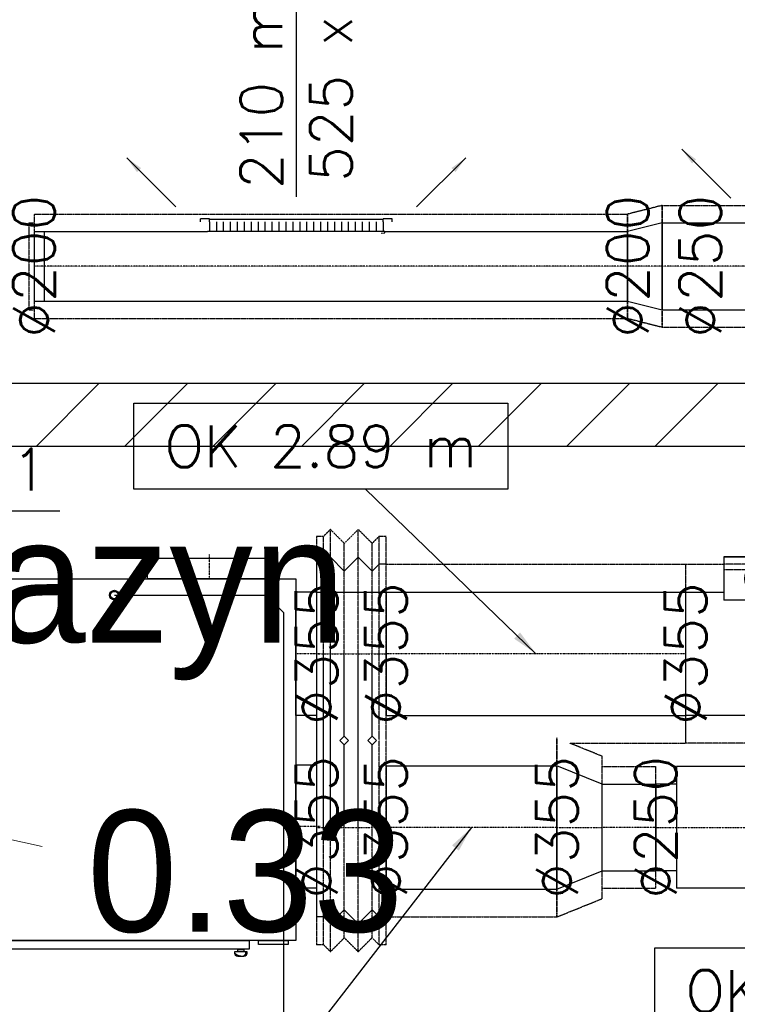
# Model space of a CAD drawing. Header units: millimetres. Extents: x -40063 to 512011, y 350190 to 687060.
# Tile 181 of 256: x 158053 to 160119, y 625321 to 628155. Entities that reach past the tile are written whole.
import ezdxf

# ---------------------------------------------------------------- set-up
doc = ezdxf.new("R2010")
doc.units = ezdxf.units.MM
doc.linetypes.add('DASHDOT', pattern=[1, 0.5, -0.25, 0, -0.25])
doc.linetypes.add('DASHED', pattern=[0.75, 0.5, -0.25])
doc.layers.get('0').update_dxf_attribs({"color": 8})
for name, color, linetype, lineweight in [('_IS_WM_OPIS', 7, 'Continuous', 9), ('J_centrale podwieszane', 7, 'Continuous', 30), ('J_skropliny', 24, 'Continuous', 30)]:
    doc.layers.add(name, color=color, linetype=linetype, lineweight=lineweight)
for name, color, linetype in [('Elementy Modelu - Strefy', 8, 'Continuous'), ('FLUID-N1', 7, 'Continuous'), ('FLUID-N2', 7, 'Continuous'), ('FLUID-N2-120-ARRGR', 7, 'Continuous'), ('FLUID-N2-120-DIM', 7, 'Continuous'), ('FLUID-N2-120-INF', 7, 'Continuous'), ('FLUID-N2-INS', 7, 'Continuous'), ('FLUID-N2-SYM', 7, 'Continuous'), ('FLUID-W2', 7, 'Continuous'), ('FLUID-W2-120-DIM', 7, 'Continuous'), ('FLUID-W2-120-INF', 7, 'Continuous'), ('FLUID-W2-INS', 7, 'Continuous'), ('FLUID-W2-SYM', 7, 'Continuous'), ('FLUID-Wy2-120-NUM', 7, 'Continuous'), ('J_opis pomieszczeń', 8, 'Continuous'), ('Konstrukcja - Ściany zew', 8, 'Continuous'), ('ODPLYW', 7, 'Continuous'), ('OSIE', 8, 'DASHDOT'), ('PIANKA12', 96, 'Continuous'), ('X_ref', 8, 'Continuous')]:
    doc.layers.add(name, color=color, linetype=linetype)
doc.styles.add('FDBES', font='simplex.shx')
doc.styles.add('GENERATED_STYLE_2', font='txt')
doc.dimstyles.new('FDBES', dxfattribs={"dimscale": 50, "dimtxt": 4, "dimasz": 2.5, "dimexe": 0.8, "dimexo": 2, "dimgap": 1, "dimtad": 1, "dimdsep": 46, "dimtxsty": 'FDBES', "dimcen": 2.5, "dimclrd": 4, "dimclre": 5, "dimadec": 0, "dimazin": 0, "dimtfac": 1, "dimtmove": 0, "dimatfit": 3, "dimfxl": 1, "dimarcsym": 0})

# ---------------------------------------------------------------- blocks, each defined once
blk = doc.blocks.new('GALKA-BOK')
at = {"color": 5}
blk.add_lwpolyline([(513.6, -235.8), (531.6, -235.8, -0.414214), (539.6, -243.8), (539.6, -249.8), (505.6, -249.8), (505.6, -243.8, -0.414214)], format="xyb", close=True, dxfattribs=at)
blk.add_lwpolyline([(508.6, -243.8), (508.6, -249.8)], dxfattribs=at)
blk.add_lwpolyline([(513.6, -249.8), (531.6, -249.8), (531.6, -256.8), (513.6, -256.8)], close=True, dxfattribs=at)
for points in [[(508.6, -243.8, 0), (508.5, -243.7, 0), (508.5, -243.6, 0), (508.4, -243.5, 0), (508.3, -243.4, 0), (508.3, -243.3, 0), (508.2, -243.2, 0), (508.1, -243.1, 0), (508.1, -243, 0), (508, -242.9, 0), (508, -242.8, 0), (507.9, -242.7, 0), (507.9, -242.6, 0), (507.8, -242.5, 0), (507.8, -242.4, 0), (507.8, -242.3, 0), (507.7, -242.2, 0), (507.7, -242.1, 0), (507.7, -242, 0), (507.6, -241.9, 0), (507.6, -241.8, 0), (507.6, -241.7, 0), (507.6, -241.7, 0), (507.5, -241.6, 0), (507.5, -241.5, 0), (507.5, -241.4, 0), (507.5, -241.3, 0), (507.5, -241.2, 0), (507.5, -241.1, 0), (507.5, -241, 0), (507.5, -241, 0), (507.5, -240.9, 0), (507.5, -240.8, 0), (507.5, -240.7, 0), (507.5, -240.6, 0), (507.5, -240.5, 0), (507.5, -240.5, 0), (507.5, -240.4, 0), (507.5, -240.3, 0), (507.5, -240.2, 0), (507.5, -240.2, 0), (507.5, -240.1, 0), (507.5, -240, 0), (507.6, -239.9, 0), (507.6, -239.8, 0), (507.6, -239.8, 0), (507.6, -239.7, 0), (507.6, -239.6, 0), (507.7, -239.6, 0), (507.7, -239.5, 0), (507.7, -239.4, 0), (507.7, -239.3, 0), (507.8, -239.3, 0), (507.8, -239.2, 0), (507.8, -239.1, 0), (507.9, -239.1, 0), (507.9, -239, 0), (507.9, -238.9, 0), (508, -238.9, 0), (508, -238.8, 0), (508, -238.7, 0), (508.1, -238.7, 0), (508.1, -238.6, 0), (508.2, -238.6, 0), (508.2, -238.5, 0), (508.2, -238.4, 0), (508.3, -238.4, 0), (508.3, -238.3, 0), (508.4, -238.3, 0), (508.4, -238.2, 0), (508.5, -238.1, 0), (508.5, -238.1, 0), (508.6, -238, 0), (508.6, -238, 0), (508.7, -237.9, 0), (508.7, -237.9, 0), (508.8, -237.8, 0), (508.8, -237.8, 0), (508.9, -237.7, 0), (508.9, -237.7, 0), (509, -237.6, 0), (509, -237.6, 0), (509.1, -237.5, 0), (509.1, -237.5, 0), (509.2, -237.4, 0), (509.2, -237.4, 0), (509.3, -237.4, 0), (509.3, -237.3, 0), (509.4, -237.3, 0), (509.4, -237.2, 0), (509.5, -237.2, 0), (509.5, -237.1, 0), (509.6, -237.1, 0), (509.6, -237.1, 0), (509.7, -237, 0), (509.7, -237, 0), (509.8, -237, 0), (509.8, -236.9, 0), (509.9, -236.9, 0), (509.9, -236.8, 0), (510, -236.8, 0), (510, -236.8, 0), (510.1, -236.7, 0), (510.1, -236.7, 0), (510.2, -236.7, 0), (510.2, -236.7, 0), (510.3, -236.6, 0), (510.3, -236.6, 0), (510.4, -236.6, 0), (510.4, -236.5, 0), (510.4, -236.5, 0), (510.5, -236.5, 0), (510.5, -236.5, 0), (510.6, -236.5, 0), (510.6, -236.4, 0), (510.6, -236.4, 0), (510.7, -236.4, 0), (510.7, -236.4, 0), (510.8, -236.3, 0), (510.8, -236.3, 0), (510.8, -236.3, 0), (510.9, -236.3, 0), (510.9, -236.3, 0), (510.9, -236.3, 0), (511, -236.3, 0), (511, -236.2, 0), (511, -236.2, 0), (511.1, -236.2, 0)], [(508.6, -243.8, 0), (508.6, -243.7, 0), (508.7, -243.6, 0), (508.7, -243.6, 0), (508.8, -243.5, 0), (508.8, -243.4, 0), (508.9, -243.3, 0), (508.9, -243.3, 0), (509, -243.2, 0), (509, -243.1, 0), (509, -243, 0), (509.1, -243, 0), (509.1, -242.9, 0), (509.2, -242.8, 0), (509.2, -242.7, 0), (509.3, -242.6, 0), (509.3, -242.6, 0), (509.4, -242.5, 0), (509.4, -242.4, 0), (509.4, -242.3, 0), (509.5, -242.3, 0), (509.5, -242.2, 0), (509.6, -242.1, 0), (509.6, -242, 0), (509.7, -242, 0), (509.7, -241.9, 0), (509.8, -241.8, 0), (509.8, -241.7, 0), (509.9, -241.7, 0), (509.9, -241.6, 0), (509.9, -241.5, 0), (510, -241.4, 0), (510, -241.4, 0), (510.1, -241.3, 0), (510.1, -241.2, 0), (510.2, -241.2, 0), (510.2, -241.1, 0), (510.3, -241, 0), (510.3, -240.9, 0), (510.4, -240.9, 0), (510.4, -240.8, 0), (510.4, -240.7, 0), (510.5, -240.6, 0), (510.5, -240.6, 0), (510.6, -240.5, 0), (510.6, -240.4, 0), (510.7, -240.4, 0), (510.7, -240.3, 0), (510.8, -240.2, 0), (510.8, -240.1, 0), (510.9, -240.1, 0), (510.9, -240, 0), (511, -239.9, 0), (511, -239.9, 0), (511.1, -239.8, 0), (511.1, -239.7, 0), (511.2, -239.7, 0), (511.2, -239.6, 0), (511.2, -239.5, 0), (511.3, -239.5, 0), (511.3, -239.4, 0), (511.4, -239.3, 0), (511.4, -239.3, 0), (511.5, -239.2, 0), (511.5, -239.1, 0), (511.6, -239.1, 0), (511.6, -239, 0), (511.7, -238.9, 0), (511.7, -238.9, 0), (511.8, -238.8, 0), (511.8, -238.7, 0), (511.9, -238.7, 0), (511.9, -238.6, 0), (512, -238.5, 0), (512, -238.5, 0), (512.1, -238.4, 0), (512.1, -238.3, 0), (512.2, -238.3, 0), (512.2, -238.2, 0), (512.3, -238.2, 0), (512.4, -238.1, 0), (512.4, -238, 0), (512.5, -238, 0), (512.5, -237.9, 0), (512.6, -237.9, 0), (512.6, -237.8, 0), (512.7, -237.7, 0), (512.7, -237.7, 0), (512.8, -237.6, 0), (512.8, -237.6, 0), (512.9, -237.5, 0), (512.9, -237.5, 0), (513, -237.4, 0), (513, -237.4, 0), (513.1, -237.3, 0), (513.2, -237.2, 0), (513.2, -237.2, 0), (513.3, -237.1, 0), (513.3, -237.1, 0), (513.4, -237, 0), (513.4, -237, 0), (513.5, -236.9, 0), (513.5, -236.9, 0), (513.6, -236.8, 0), (513.7, -236.8, 0), (513.7, -236.7, 0), (513.8, -236.7, 0), (513.8, -236.6, 0), (513.9, -236.6, 0), (514, -236.5, 0), (514, -236.5, 0), (514.1, -236.4, 0), (514.1, -236.4, 0), (514.2, -236.4, 0), (514.3, -236.3, 0), (514.3, -236.3, 0), (514.4, -236.2, 0), (514.4, -236.2, 0), (514.5, -236.1, 0), (514.6, -236.1, 0), (514.6, -236.1, 0), (514.7, -236, 0), (514.7, -236, 0), (514.8, -235.9, 0), (514.9, -235.9, 0), (514.9, -235.9, 0), (515, -235.8, 0), (515.1, -235.8, 0)], [(522.6, -235.8, 0), (522.8, -235.8, 0), (523, -235.9, 0), (523.2, -235.9, 0), (523.4, -235.9, 0), (523.6, -236, 0), (523.8, -236, 0), (524, -236, 0), (524.2, -236.1, 0), (524.4, -236.1, 0), (524.6, -236.2, 0), (524.8, -236.2, 0), (524.9, -236.2, 0), (525.1, -236.3, 0), (525.3, -236.3, 0), (525.5, -236.4, 0), (525.7, -236.4, 0), (525.8, -236.4, 0), (526, -236.5, 0), (526.2, -236.5, 0), (526.3, -236.6, 0), (526.5, -236.6, 0), (526.7, -236.6, 0), (526.8, -236.7, 0), (527, -236.7, 0), (527.1, -236.8, 0), (527.3, -236.8, 0), (527.4, -236.9, 0), (527.6, -236.9, 0), (527.7, -236.9, 0), (527.9, -237, 0), (528, -237, 0), (528.2, -237.1, 0), (528.3, -237.1, 0), (528.4, -237.2, 0), (528.6, -237.2, 0), (528.7, -237.3, 0), (528.8, -237.3, 0), (529, -237.3, 0), (529.1, -237.4, 0), (529.2, -237.4, 0), (529.4, -237.5, 0), (529.5, -237.5, 0), (529.6, -237.6, 0), (529.7, -237.6, 0), (529.9, -237.7, 0), (530, -237.7, 0), (530.1, -237.8, 0), (530.2, -237.8, 0), (530.3, -237.9, 0), (530.4, -237.9, 0), (530.6, -238, 0), (530.7, -238, 0), (530.8, -238.1, 0), (530.9, -238.1, 0), (531, -238.2, 0), (531.1, -238.2, 0), (531.2, -238.3, 0), (531.3, -238.3, 0), (531.4, -238.4, 0), (531.5, -238.4, 0), (531.6, -238.5, 0), (531.7, -238.5, 0), (531.8, -238.6, 0), (531.9, -238.6, 0), (532, -238.7, 0), (532.1, -238.7, 0), (532.2, -238.8, 0), (532.3, -238.8, 0), (532.4, -238.9, 0), (532.5, -238.9, 0), (532.6, -239, 0), (532.7, -239, 0), (532.8, -239.1, 0), (532.9, -239.1, 0), (533, -239.2, 0), (533.1, -239.2, 0), (533.1, -239.3, 0), (533.2, -239.3, 0), (533.3, -239.4, 0), (533.4, -239.4, 0), (533.5, -239.5, 0), (533.6, -239.5, 0), (533.7, -239.6, 0), (533.8, -239.7, 0), (533.8, -239.7, 0), (533.9, -239.8, 0), (534, -239.8, 0), (534.1, -239.9, 0), (534.2, -239.9, 0), (534.3, -240, 0), (534.4, -240, 0), (534.4, -240.1, 0), (534.5, -240.1, 0), (534.6, -240.2, 0), (534.7, -240.2, 0), (534.8, -240.3, 0), (534.9, -240.4, 0), (534.9, -240.4, 0), (535, -240.5, 0), (535.1, -240.5, 0), (535.2, -240.6, 0), (535.3, -240.6, 0), (535.3, -240.7, 0), (535.4, -240.7, 0), (535.5, -240.8, 0), (535.6, -240.8, 0), (535.7, -240.9, 0), (535.7, -241, 0), (535.8, -241, 0), (535.9, -241.1, 0), (536, -241.1, 0), (536.1, -241.2, 0), (536.1, -241.2, 0), (536.2, -241.3, 0), (536.3, -241.3, 0), (536.4, -241.4, 0), (536.5, -241.4, 0), (536.5, -241.5, 0), (536.6, -241.6, 0), (536.7, -241.6, 0), (536.8, -241.7, 0), (536.8, -241.7, 0), (536.9, -241.8, 0), (537, -241.8, 0), (537.1, -241.9, 0), (537.1, -241.9, 0), (537.2, -242, 0), (537.3, -242.1, 0), (537.4, -242.1, 0), (537.5, -242.2, 0), (537.5, -242.2, 0), (537.6, -242.3, 0), (537.7, -242.3, 0), (537.8, -242.4, 0), (537.8, -242.4, 0), (537.9, -242.5, 0), (538, -242.6, 0), (538.1, -242.6, 0), (538.1, -242.7, 0), (538.2, -242.7, 0), (538.3, -242.8, 0), (538.4, -242.8, 0), (538.4, -242.9, 0), (538.5, -243, 0), (538.6, -243, 0), (538.6, -243.1, 0), (538.7, -243.1, 0), (538.8, -243.2, 0), (538.9, -243.2, 0), (538.9, -243.3, 0), (539, -243.3, 0), (539.1, -243.4, 0), (539.2, -243.5, 0), (539.2, -243.5, 0), (539.3, -243.6, 0), (539.4, -243.6, 0), (539.5, -243.7, 0), (539.5, -243.7, 0), (539.6, -243.8, 0)]]:
    blk.add_polyline3d(points, dxfattribs=at)
blk = doc.blocks.new('jkghjghjg')
at = {"color": 1}
for points in [[(132028.8, 483851.6), (132028.8, 483911.6), (132383.8, 483911.6), (132383.8, 483851.6)], [(132990.2, 483851.6), (132990.2, 483911.6), (133345.2, 483911.6), (133345.2, 483851.6)]]:
    blk.add_lwpolyline(points, close=True, dxfattribs=at)
for points in [[(133417, 482811.6), (131957, 482811.6), (131957, 483851.6), (133417, 483851.6)], [(131897, 483814.1), (131957, 483814.1), (131957, 483459.1), (131897, 483459.1)], [(133417, 483814.1), (133477, 483814.1), (133477, 483459.1), (133417, 483459.1)], [(131897, 483316.6), (131957, 483316.6), (131957, 482961.6), (131897, 482961.6)], [(133417, 483316.6), (133477, 483316.6), (133477, 482961.6), (133417, 482961.6)]]:
    blk.add_lwpolyline(points, close=True)
at = {"color": 5}
for points in [[(131979, 482811.6), (132064, 482811.6), (132064, 482799.6), (131979, 482799.6)], [(132353.5, 482811.6), (133283.5, 482811.6), (133283.5, 482786.6), (132353.5, 482786.6)], [(133310, 482811.6), (133395, 482811.6), (133395, 482799.6), (133310, 482799.6)]]:
    blk.add_lwpolyline(points, close=True, dxfattribs=at)
at = {"layer": 'ODPLYW', "color": 9}
blk.add_circle((132894.8, 483805.1), 10.8, dxfattribs=at)
at = {"layer": 'OSIE'}
for p, q in [((132206.3, 483922.3), (132206.3, 483850.8)), ((133167.7, 483922.3), (133167.7, 483850.8)), ((131886.2, 483636.6), (131957.8, 483636.6)), ((133487.8, 483636.6), (133416.2, 483636.6)), ((131886.2, 483139.1), (131957.8, 483139.1)), ((133487.8, 483139.1), (133416.2, 483139.1))]:
    blk.add_line(p, q, dxfattribs=at)
at = {"layer": 'PIANKA12', "color": 9}
blk.add_circle((132894.8, 483805.1), 13.8, dxfattribs=at)
at = {"rotation": 180}
for p in [(132900.6, 482529.8), (133781.6, 482529.8)]:
    blk.add_blockref('GALKA-BOK', p, dxfattribs=at)
blk = doc.blocks.new('*U14563')
at = {"color": 124, "linetype": 'Continuous', "lineweight": -2}
for p, q in [((-100, 257.5), (-100, 0)), ((-100, 0), (-100, -250))]:
    blk.add_line(p, q, dxfattribs=at)
at = {"color": 0, "linetype": 'ByBlock', "lineweight": -2}
for p, q in [((-80, 257.5), (-100, 257.5)), ((-60, 277.5), (-80, 257.5)), ((-20, 237.5), (-60, 277.5)), ((20, 277.5), (-20, 237.5)), ((60, 237.5), (20, 277.5)), ((80, 257.5), (60, 237.5)), ((100, 257.5), (80, 257.5)), ((-80, -250), (-80, 0)), ((-32.5, -250), (-20, -237.5)), ((-20, -237.5), (-7.5, -250)), ((47.5, -250), (60, -237.5)), ((60, -237.5), (72.5, -250))]:
    blk.add_line(p, q, dxfattribs=at)
at = {"color": 124, "linetype": 'Continuous', "lineweight": -3}
for p, q in [((-60, -250), (-60, 0)), ((-20, -237.5), (-20, 0)), ((20, -250), (20, 0)), ((60, -237.5), (60, 0)), ((-100, -250), (-100, -257.5))]:
    blk.add_line(p, q, dxfattribs=at)
at = {"layer": 'FLUID-N2-INS', "color": 124, "linetype": 'DASHED', "lineweight": -3}
for p, q in [((-60, 357.5), (-80, 337.5)), ((-60, 0), (-60, 357.5)), ((-20, 317.5), (-60, 357.5)), ((20, 357.5), (-20, 317.5)), ((20, 0), (20, 357.5)), ((60, 317.5), (20, 357.5)), ((-100, 337.5), (-100, 257.5)), ((-80, 337.5), (-100, 337.5)), ((-80, 0), (-80, 337.5)), ((-20, 0), (-20, 317.5)), ((80, 337.5), (60, 317.5)), ((60, 0), (60, 317.5)), ((80, 0), (80, 337.5)), ((100, 337.5), (80, 337.5)), ((100, 0), (100, 337.5)), ((80, -250), (80, 0)), ((100, -250), (100, 0))]:
    blk.add_line(p, q, dxfattribs=at)
at = {"layer": 'FLUID-N2-SYM', "color": 124, "linetype": 'DASHDOT', "lineweight": -3}
blk.add_line((-100, 0), (100, 0), dxfattribs=at)
blk.add_line((-100, 0), (100, 0), dxfattribs=at)
blk = doc.blocks.new('*U14562')
at = {"color": 124, "linetype": 'Continuous', "lineweight": -2}
for p, q in [((-431.5, 0), (-431.5, 177.5)), ((-431.5, -177.5), (-431.5, 0))]:
    blk.add_line(p, q, dxfattribs=at)
at = {"color": 0, "linetype": 'ByBlock', "lineweight": -2}
for p, q in [((431.5, 177.5), (-431.3, 177.5)), ((431.5, -177.5), (-431.3, -177.5))]:
    blk.add_line(p, q, dxfattribs=at)
at = {"color": 124, "linetype": 'Continuous', "lineweight": -3}
for p, q in [((431.5, 177.5), (431.5, 0)), ((431.5, 0), (431.5, -177.5))]:
    blk.add_line(p, q, dxfattribs=at)
at = {"layer": 'FLUID-N2-INS', "color": 124, "linetype": 'DASHED', "lineweight": -3}
for p, q in [((-431.5, 177.5), (-431.5, 257.5)), ((431.5, 257.5), (-431.3, 257.5)), ((-431.5, -257.5), (-431.5, -177.5)), ((-97.6, -257.5), (-431.3, -257.5))]:
    blk.add_line(p, q, dxfattribs=at)
at = {"layer": 'FLUID-N2-SYM', "color": 124, "linetype": 'DASHDOT', "lineweight": -3}
for p, q in [((-431.5, 0), (-431.3, 0)), ((-431.3, 0), (431.5, 0))]:
    blk.add_line(p, q, dxfattribs=at)
blk = doc.blocks.new('*U14560')
at = {"color": 0, "linetype": 'ByBlock', "lineweight": -2}
for p, q in [((-110, 278.5), (-110, 153.6)), ((-110, 278.5), (-110, 278.5)), ((110, 278.5), (-110, 278.5)), ((-110, 278.5), (110, 278.5)), ((110, 278.5), (110, 278.5)), ((110, 163.9), (110, 278.5)), ((-220, 177.5), (-110, 177.5)), ((110, 177.5), (220, 177.5)), ((110, 153.6), (-110, 153.6)), ((110, 153.6), (110, 163.9)), ((220, -177.5), (-220, -177.5))]:
    blk.add_line(p, q, dxfattribs=at)
at = {"color": 124, "linetype": 'Continuous', "lineweight": -3}
for p, q in [((0, 249.4), (0, 182.7)), ((-33.3, 216), (33.3, 216))]:
    blk.add_line(p, q, dxfattribs=at)
at = {"color": 124, "linetype": 'Continuous', "lineweight": -2}
for p, q in [((-220, 177.2), (-220, 0)), ((220, 0), (220, 177.2)), ((-220, 0), (-220, -177.2)), ((220, -177.2), (220, 0))]:
    blk.add_line(p, q, dxfattribs=at)
at = {"color": 124, "linetype": 'Continuous', "lineweight": -3}
blk.add_ellipse((0, 216), major_axis=(50, 0), ratio=1, dxfattribs=at)
at = {"layer": 'FLUID-N2-INS', "color": 124, "linetype": 'DASHED', "lineweight": -3}
for p, q in [((-220, 257.5), (-220, 177.2)), ((-220, 257.5), (-110, 257.5)), ((110, 257.5), (-110, 257.5)), ((-110, 257.5), (-110, 241.6)), ((110, 257.5), (220, 257.5)), ((110, 241.6), (110, 257.5)), ((220, 177.2), (220, 257.5)), ((110, 241.6), (-110, 241.6)), ((-220, -177.2), (-220, -257.5)), ((220, -257.5), (220, -177.2)), ((220, -257.5), (-220, -257.5))]:
    blk.add_line(p, q, dxfattribs=at)
blk = doc.blocks.new('*U14549')
at = {"color": 124, "linetype": 'Continuous', "lineweight": -2}
for p, q in [((-545, 0), (-545, 125)), ((545, 125), (545, 0)), ((-545, -125), (-545, 0)), ((545, 0), (545, -125))]:
    blk.add_line(p, q, dxfattribs=at)
at = {"color": 0, "linetype": 'ByBlock', "lineweight": -2}
for p, q in [((-255, 125), (-545, 125)), ((545, 125), (255, 125)), ((545, -125), (-545, -125))]:
    blk.add_line(p, q, dxfattribs=at)
at = {"layer": 'FLUID-N2-INS', "color": 124, "linetype": 'DASHED', "lineweight": -3}
for p, q in [((-545, 125), (-545, 175)), ((545, 175), (-545, 175)), ((545, 175), (545, 125)), ((-545, -175), (-545, -125)), ((545, -125), (545, -175)), ((545, -175), (-545, -175))]:
    blk.add_line(p, q, dxfattribs=at)
at = {"layer": 'FLUID-N2-SYM', "color": 124, "linetype": 'DASHDOT', "lineweight": -3}
blk.add_line((-545, 0), (545, 0), dxfattribs=at)
blk = doc.blocks.new('*U14548')
at = {"color": 124, "linetype": 'Continuous', "lineweight": -2}
for p, q in [((-49.5, 0), (-49.5, 125)), ((49.5, 100), (49.5, 99.9)), ((49.5, 99.9), (49.5, 98.1)), ((49.5, 96.1), (49.5, 83.1)), ((49.5, 77.7), (49.5, 55.6)), ((49.5, 47.4), (49.5, 19.5)), ((-49.5, -125), (-49.5, 0)), ((49.5, -19.5), (49.5, -38.3)), ((49.5, -46.9), (49.5, -70.7)), ((49.5, -76.9), (49.5, -92.4)), ((49.5, -95.2), (49.5, -98.1)), ((49.5, -99.9), (49.5, -100))]:
    blk.add_line(p, q, dxfattribs=at)
at = {"color": 0, "linetype": 'ByBlock', "lineweight": -2}
for p, q in [((-49.5, 125), (49.5, 100)), ((49.5, -100), (-49.5, -125))]:
    blk.add_line(p, q, dxfattribs=at)
at = {"layer": 'FLUID-N2-INS', "color": 124, "linetype": 'DASHED', "lineweight": -3}
for p, q in [((-49.5, 125), (-49.5, 175)), ((-49.5, 175), (49.5, 150)), ((49.5, 150), (49.5, 100)), ((49.5, 98.1), (49.5, 96.1)), ((49.5, 83.1), (49.5, 77.7)), ((49.5, 55.6), (49.5, 47.4)), ((49.5, 19.5), (49.5, 0)), ((49.5, 0), (49.5, -19.5)), ((49.5, -38.3), (49.5, -46.9)), ((49.5, -70.7), (49.5, -76.9)), ((49.5, -92.4), (49.5, -95.2)), ((49.5, -98.1), (49.5, -99.9)), ((49.5, -100), (49.5, -150)), ((-49.5, -175), (-49.5, -125)), ((49.5, -150), (-49.5, -175))]:
    blk.add_line(p, q, dxfattribs=at)
at = {"layer": 'FLUID-N2-SYM', "color": 124, "linetype": 'DASHDOT', "lineweight": -3}
blk.add_line((-49.5, 0), (49.5, 0), dxfattribs=at)
blk = doc.blocks.new('*U14546')
at = {"color": 124, "linetype": 'Continuous', "lineweight": -2}
for p, q in [((-854.5, 0), (-854.5, 100)), ((854.5, 100), (854.5, 0)), ((-854.5, -100), (-854.5, 0)), ((854.5, 0), (854.5, -100))]:
    blk.add_line(p, q, dxfattribs=at)
at = {"color": 0, "linetype": 'ByBlock', "lineweight": -2}
for p, q in [((-155.2, 100), (-854.5, 100)), ((854.5, 100), (354.8, 100)), ((854.5, -100), (-854.5, -100))]:
    blk.add_line(p, q, dxfattribs=at)
at = {"layer": 'FLUID-N2-INS', "color": 124, "linetype": 'DASHED', "lineweight": -3}
for p, q in [((-854.5, 100), (-854.5, 150)), ((854.5, 150), (-854.5, 150)), ((854.5, 150), (854.5, 100)), ((-854.5, -150), (-854.5, -100)), ((854.5, -100), (854.5, -150)), ((854.5, -150), (-854.5, -150))]:
    blk.add_line(p, q, dxfattribs=at)
at = {"layer": 'FLUID-N2-SYM', "color": 124, "linetype": 'DASHDOT', "lineweight": -3}
blk.add_line((-854.5, 0), (854.5, 0), dxfattribs=at)
blk = doc.blocks.new('*U14545')
at = {"color": 124, "linetype": 'Continuous', "lineweight": -2}
for p, q in [((-30, 98.1), (-30, 100)), ((-30, 0), (-30, 98.1)), ((-30, -98.1), (-30, 0)), ((-30, -100), (-30, -98.1))]:
    blk.add_line(p, q, dxfattribs=at)
at = {"color": 0, "linetype": 'ByBlock', "lineweight": -2}
for p, q in [((0, 100), (-30, 100)), ((0, -100), (-30, -100))]:
    blk.add_line(p, q, dxfattribs=at)
at = {"layer": 'FLUID-N2-INS', "color": 124, "linetype": 'DASHED', "lineweight": -3}
for p, q in [((15, 125), (0, 125)), ((15, 125), (15, 0)), ((15, 0), (15, -125)), ((15, -125), (0, -125))]:
    blk.add_line(p, q, dxfattribs=at)
blk = doc.blocks.new('*U14487')
at = {"color": 0, "linetype": 'ByBlock', "lineweight": -2}
for p, q in [((-244.1, 5.1), (-255, 4.2)), ((-255, 4.2), (-255, 0)), ((-255, 0), (255, 0)), ((-250, -28), (-250, 0)), ((-230, -28), (-230, 0)), ((-210, -28), (-210, 0)), ((-190, -28), (-190, 0)), ((-170, -28), (-170, 0)), ((-150, -28), (-150, 0)), ((-130, -28), (-130, 0)), ((-110, -28), (-110, 0)), ((-90, -28), (-90, 0)), ((-70, -28), (-70, 0)), ((-50, -28), (-50, 0)), ((-30, -28), (-30, 0)), ((-10, -28), (-10, 0)), ((10, -28), (10, 0)), ((30, -28), (30, 0)), ((50, -28), (50, 0)), ((70, -28), (70, 0)), ((90, -28), (90, 0)), ((110, -28), (110, 0)), ((130, -28), (130, 0)), ((150, -28), (150, 0)), ((170, -28), (170, 0)), ((190, -28), (190, 0)), ((210, -28), (210, 0)), ((230, -28), (230, 0)), ((250, -28), (250, 0)), ((-276, -28), (-276, -36.5)), ((-250, -28), (-250, -34.5)), ((250, -28), (250, -34.5)), ((276, -28), (276, -36.5)), ((-276, -36.5), (-250, -36.5)), ((-250, -34.5), (-250, -36.5)), ((-250, -34.5), (250, -34.5)), ((250, -34.5), (250, -36.5)), ((250, -36.5), (276, -36.5))]:
    blk.add_line(p, q, dxfattribs=at)
blk = doc.blocks.new('*U14532')
at = {"color": 243, "linetype": 'Continuous', "lineweight": -3}
for p, q in [((-100, 257.5), (-100, 250)), ((-60, 0), (-60, 250)), ((-20, 0), (-20, 237.5)), ((20, 0), (20, 250)), ((60, 0), (60, 237.5))]:
    blk.add_line(p, q, dxfattribs=at)
at = {"color": 243, "linetype": 'Continuous', "lineweight": -2}
for p, q in [((-100, 250), (-100, 0)), ((-100, 0), (-100, -257.5))]:
    blk.add_line(p, q, dxfattribs=at)
at = {"color": 0, "linetype": 'ByBlock', "lineweight": -2}
for p, q in [((-80, 0), (-80, 250)), ((-20, 237.5), (-32.5, 250)), ((-7.5, 250), (-20, 237.5)), ((60, 237.5), (47.5, 250)), ((72.5, 250), (60, 237.5)), ((-60, -277.5), (-20, -237.5)), ((-20, -237.5), (20, -277.5)), ((20, -277.5), (60, -237.5)), ((60, -237.5), (80, -257.5)), ((-80, -257.5), (-100, -257.5)), ((-80, -257.5), (-60, -277.5)), ((100, -257.5), (80, -257.5))]:
    blk.add_line(p, q, dxfattribs=at)
at = {"layer": 'FLUID-W2-INS', "color": 243, "linetype": 'DASHED', "lineweight": -3}
for p, q in [((80, 0), (80, 250)), ((100, 0), (100, 250)), ((-80, -337.5), (-80, 0)), ((-60, -357.5), (-60, 0)), ((-20, -317.5), (-20, 0)), ((20, -357.5), (20, 0)), ((60, -317.5), (60, 0)), ((80, -337.5), (80, 0)), ((100, -337.5), (100, 0)), ((-100, -257.5), (-100, -337.5)), ((-80, -337.5), (-100, -337.5)), ((-60, -357.5), (-80, -337.5)), ((-60, -357.5), (-20, -317.5)), ((-20, -317.5), (20, -357.5)), ((20, -357.5), (60, -317.5)), ((80, -337.5), (60, -317.5)), ((100, -337.5), (80, -337.5))]:
    blk.add_line(p, q, dxfattribs=at)
at = {"layer": 'FLUID-W2-SYM', "color": 243, "linetype": 'DASHDOT', "lineweight": -3}
blk.add_line((-100, 0), (100, 0), dxfattribs=at)
blk.add_line((-100, 0), (100, 0), dxfattribs=at)
blk = doc.blocks.new('*U14531')
at = {"color": 243, "linetype": 'Continuous', "lineweight": -2}
for p, q in [((-246, 0), (-246, 177.5)), ((-246, -177.5), (-246, 0))]:
    blk.add_line(p, q, dxfattribs=at)
at = {"color": 0, "linetype": 'ByBlock', "lineweight": -2}
for p, q in [((246, 177.5), (-246, 177.5)), ((246, -177.5), (-246, -177.5))]:
    blk.add_line(p, q, dxfattribs=at)
at = {"color": 243, "linetype": 'Continuous', "lineweight": -3}
for p, q in [((246, 177.5), (246, 0)), ((246, 0), (246, -177.5))]:
    blk.add_line(p, q, dxfattribs=at)
at = {"layer": 'FLUID-W2-INS', "color": 243, "linetype": 'DASHED', "lineweight": -3}
for p, q in [((-246, 177.5), (-246, 257.5)), ((-246, -257.5), (-246, -177.5)), ((246, -257.5), (-246, -257.5))]:
    blk.add_line(p, q, dxfattribs=at)
at = {"layer": 'FLUID-W2-SYM', "color": 243, "linetype": 'DASHDOT', "lineweight": -3}
blk.add_line((-246, 0), (246, 0), dxfattribs=at)
blk = doc.blocks.new('*U14426')
at = {"color": 243, "linetype": 'Continuous', "lineweight": -2}
for p, q in [((-65, 177.5), (-65, 0)), ((65, 0), (65, 125)), ((-65, 0), (-65, -177.5)), ((65, -125), (65, 0))]:
    blk.add_line(p, q, dxfattribs=at)
at = {"color": 0, "linetype": 'ByBlock', "lineweight": -2}
for p, q in [((65, 125), (-65, 177.5)), ((-65, -177.5), (65, -125))]:
    blk.add_line(p, q, dxfattribs=at)
at = {"layer": 'FLUID-W2-INS', "color": 243, "linetype": 'DASHED', "lineweight": -3}
for p, q in [((-65, 257.5), (-65, 177.5)), ((65, 205), (-28, 242.5)), ((65, 125), (65, 205)), ((65, -205), (65, -125)), ((-65, -177.5), (-65, -257.5)), ((-65, -257.5), (65, -205))]:
    blk.add_line(p, q, dxfattribs=at)
at = {"layer": 'FLUID-W2-SYM', "color": 243, "linetype": 'DASHDOT', "lineweight": -3}
blk.add_line((-65, 0), (65, 0), dxfattribs=at)
blk = doc.blocks.new('*U14530')
at = {"color": 243, "linetype": 'Continuous', "lineweight": -2}
for p, q in [((-77.5, 0), (-77.5, 125)), ((77.5, 125), (77.5, 122.6)), ((77.5, 122.6), (77.5, 0)), ((-77.5, -125), (-77.5, 0)), ((77.5, 0), (77.5, -122.6)), ((77.5, -122.6), (77.5, -125))]:
    blk.add_line(p, q, dxfattribs=at)
at = {"color": 0, "linetype": 'ByBlock', "lineweight": -2}
for p, q in [((77, 125), (-77.5, 125)), ((77, -125), (-77.5, -125))]:
    blk.add_line(p, q, dxfattribs=at)
at = {"layer": 'FLUID-W2-INS', "color": 243, "linetype": 'DASHED', "lineweight": -3}
for p, q in [((-77.5, 125), (-77.5, 175)), ((77, 175), (-77.5, 175)), ((-77.5, -175), (-77.5, -125)), ((77, -175), (-77.5, -175))]:
    blk.add_line(p, q, dxfattribs=at)
at = {"layer": 'FLUID-W2-SYM', "color": 243, "linetype": 'DASHDOT', "lineweight": -3}
for p, q in [((-77.5, 0), (77, 0)), ((77, 0), (77.5, 0))]:
    blk.add_line(p, q, dxfattribs=at)
blk = doc.blocks.new('*U14429')
at = {"color": 0, "linetype": 'ByBlock', "lineweight": -2}
for p, q in [((-440, 175), (-440, 0)), ((440, 175), (-440, 175)), ((440, 0), (440, 175)), ((-440, 125), (-500, 125)), ((500, 125), (440, 125)), ((-440, 0), (-440, -175)), ((440, -175), (440, 0)), ((-440, -125), (-500, -125)), ((500, -125), (440, -125)), ((440, -175), (-440, -175))]:
    blk.add_line(p, q, dxfattribs=at)
at = {"color": 243, "linetype": 'Continuous', "lineweight": -3}
for p, q in [((-500, 125), (-500, 0)), ((-500, 0), (-500, -125))]:
    blk.add_line(p, q, dxfattribs=at)
at = {"color": 243, "linetype": 'Continuous', "lineweight": -2}
for p, q in [((500, 0), (500, 125)), ((500, -125), (500, 0))]:
    blk.add_line(p, q, dxfattribs=at)
at = {"layer": 'FLUID-W2-INS', "color": 243, "linetype": 'DASHED', "lineweight": -3}
for p, q in [((500, 175), (500, 125)), ((500, 175), (540, 175)), ((540, 0), (540, 175)), ((540, -175), (540, 0)), ((500, -125), (500, -175)), ((500, -175), (540, -175))]:
    blk.add_line(p, q, dxfattribs=at)
at = {"layer": 'FLUID-W2-SYM', "color": 243, "linetype": 'DASHDOT', "lineweight": -3}
blk.add_line((-500, 0), (500, 0), dxfattribs=at)
blk = doc.blocks.new('fdgdfg')
at = {"layer": 'Elementy Modelu - Strefy', "linetype": 'Continuous', "lineweight": 0}
for p, q in [((-187387.7, 470719.7), (-181300.3, 470719.7)), ((-181300.3, 470539.7), (-187388.1, 470539.7))]:
    blk.add_line(p, q, dxfattribs=at)
at = {"layer": 'Konstrukcja - Ściany zew', "linetype": 'Continuous'}
for p, q in [((-181300.3, 470719.7), (-187387.7, 470719.7)), ((-185581.5, 470539.7), (-185401.5, 470719.7)), ((-185327, 470539.7), (-185147, 470719.7)), ((-185072.4, 470539.7), (-184892.4, 470719.7)), ((-184817.8, 470539.7), (-184637.8, 470719.7)), ((-184563.3, 470539.7), (-184383.3, 470719.7)), ((-184308.7, 470539.7), (-184128.7, 470719.7)), ((-184054.2, 470539.7), (-183874.2, 470719.7)), ((-183799.6, 470539.7), (-183619.6, 470719.7)), ((-187388.1, 470539.7), (-181300.3, 470539.7))]:
    blk.add_line(p, q, dxfattribs=at)
at = {"layer": 'Elementy Modelu - Strefy', "lineweight": 13, "style": 'GENERATED_STYLE_2'}
blk.add_text('0.33', height=350, dxfattribs=at).set_placement((-185435.8, 469142.4))
at = {"layer": 'J_opis pomieszczeń', "linetype": 'Continuous', "style": 'GENERATED_STYLE_2'}
blk.add_text('magazyn', height=359.99, dxfattribs=at).set_placement((-186643.9, 469974.6))
blk = doc.blocks.new('*U8445')
at = {"color": 7, "insert": (0, -425.7), "char_height": 120, "attachment_point": 5, "rotation": 270, "style": 'FDBES'}
blk.add_mtext('210 m{\\A2;\\H0.5x;3}/h\\P525 x 75', dxfattribs=at)
at = {"color": 7}
blk.add_leader([(0, -851.4), (0, 0)], dimstyle='FDBES', override={"dimscale": 20, "dimclrd": 7}, dxfattribs=at)
blk = doc.blocks.new('*U8446')
at = {"color": 7}
blk.add_leader([(141.4, -141.4), (0, 0)], dimstyle='FDBES', override={"dimscale": 20, "dimclrd": 7}, dxfattribs=at)
blk = doc.blocks.new('*U8447')
at = {"color": 7}
blk.add_leader([(-141.4, -141.4), (0, 0)], dimstyle='FDBES', override={"dimscale": 20, "dimclrd": 7}, dxfattribs=at)
blk = doc.blocks.new('*U8449')
at = {"color": 7}
blk.add_leader([(141.4, -141.4), (0, 0)], dimstyle='FDBES', override={"dimscale": 20, "dimclrd": 7}, dxfattribs=at)
blk = doc.blocks.new('*U14388')
at = {"color": 7, "lineweight": -2}
blk.add_lwpolyline([(-1378.3, -346.2), (-301.7, -346.2), (-301.7, -594.2), (-1378.3, -594.2)], close=True, dxfattribs=at)
at = {"color": 7, "insert": (-840, -470.2), "char_height": 120, "attachment_point": 5, "line_spacing_factor": 1.1, "style": 'FDBES'}
blk.add_mtext('OK 2.89 m', dxfattribs=at)
at = {"color": 7}
blk.add_leader([(0, 0), (-618.5, -346.2)], dimstyle='FDBES', override={"dimscale": 30, "dimclrd": 7, "dimclre": 7}, dxfattribs=at)
blk = doc.blocks.new('*U14390')
at = {"color": 7, "lineweight": -2}
blk.add_lwpolyline([(-1276, -827.1), (-199.4, -827.1), (-199.4, -1075.1), (-1276, -1075.1)], close=True, dxfattribs=at)
at = {"color": 7, "insert": (-737.7, -951.1), "char_height": 120, "attachment_point": 5, "line_spacing_factor": 1.1, "style": 'FDBES'}
blk.add_mtext('OK 2.89 m', dxfattribs=at)
at = {"color": 7}
blk.add_leader([(0, 0), (-641.5, -827.1)], dimstyle='FDBES', override={"dimscale": 30, "dimclrd": 7, "dimclre": 7}, dxfattribs=at)
blk = doc.blocks.new('*U14391')
at = {"color": 7, "lineweight": -2}
blk.add_lwpolyline([(-1157.3, 721.1), (-80.7, 721.1), (-80.7, 473.1), (-1157.3, 473.1)], close=True, dxfattribs=at)
at = {"color": 7, "insert": (-619, 597.1), "char_height": 120, "attachment_point": 5, "line_spacing_factor": 1.1, "style": 'FDBES'}
blk.add_mtext('OK 2.89 m', dxfattribs=at)
at = {"color": 7}
blk.add_leader([(0, 0), (-490.5, 473.1)], dimstyle='FDBES', override={"dimscale": 30, "dimclrd": 7, "dimclre": 7}, dxfattribs=at)
blk = doc.blocks.new('*U15427')
at = {"color": 7}
blk.add_line((938.6, 409.8), (322.6, 409.8), dxfattribs=at)
at = {"color": 7, "insert": (630.6, 409.8), "char_height": 120, "attachment_point": 5, "style": 'FDBES'}
blk.add_mtext('Wy2-1\\P ', dxfattribs=at)
at = {"color": 7}
blk.add_leader([(0, 0), (322.6, 409.8)], dimstyle='FDBES', override={"dimscale": 30, "dimclrd": 7, "dimclre": 7}, dxfattribs=at)

msp = doc.modelspace()

# ---------------------------------------------------------------- linework, layer by layer
at = {"layer": '_IS_WM_OPIS', "color": 7}
msp.add_lwpolyline([(149521.5355, 627667.78814), (158117.52533, 625775.20208)], dxfattribs=at)
at = {"layer": 'FLUID-N1'}
msp.add_line((158907.52533, 626507.70208), (159972.52533, 626507.70208), dxfattribs=at)
at = {"layer": 'J_skropliny'}
for p, q in [((158325.33121, 626498.78583), (158762.33045, 626498.78583)), ((158812.33045, 626448.78583), (158762.33045, 626498.78583)), ((158812.33045, 626448.78583), (158812.33045, 622513.82002))]:
    msp.add_line(p, q, dxfattribs=at)

# ---------------------------------------------------------------- block references
at = {"layer": 'FLUID-N2', "color": 124, "linetype": 'Continuous', "extrusion": (-1.22465e-16, 0, -1), "rotation": 360}
for name, p in [('*U14548', (-159852.8447, 627445.0328, -2888)), ('*U14549', (-160447.3447, 627445.0328, -2888)), ('*U14546', (-158948.84218, 627445.0328, -2888)), ('*U14545', (-158094.34218, 627445.0328, -2888))]:
    msp.add_blockref(name, p, dxfattribs=at)
at = {"layer": 'FLUID-N2', "color": 124, "linetype": 'Continuous'}
for name, p, rotation in [('*U14487', (158849.02782, 627545.0328, 2888), 180), ('*U14563', (159007.52533, 626330.20208, 2887.9529), 360)]:
    msp.add_blockref(name, p, dxfattribs=dict(at, rotation=rotation))
msp.add_blockref('*U14560', (160190.3447, 626330.20208, 2888), dxfattribs=at)
at = {"layer": 'FLUID-N2', "color": 124, "linetype": 'Continuous', "extrusion": (-1.22465e-16, 0, -1)}
msp.add_blockref('*U14562', (-159539.02533, 626330.20208, -2887.9529), dxfattribs=at)
at = {"layer": 'FLUID-N2-120-ARRGR', "rotation": 180}
for name, p in [('*U8445', (158849.02782, 627645.0328, 2913)), ('*U8446', (158502.31714, 627615.74348, 2913)), ('*U8447', (159195.7385, 627615.74348, 2913)), ('*U8449', (160100.63402, 627640.74348, 2913))]:
    msp.add_blockref(name, p, dxfattribs=at)
at = {"layer": 'FLUID-N2-120-INF', "linetype": 'ByBlock'}
msp.add_blockref('*U14391', (159539.02533, 626330.20208, 2887.9529), dxfattribs=at)
at = {"layer": 'FLUID-W2', "color": 243, "linetype": 'Continuous', "rotation": 360}
msp.add_blockref('*U14532', (159007.52533, 625830.15757, 2888), dxfattribs=at)
at = {"layer": 'FLUID-W2', "color": 243, "linetype": 'Continuous', "extrusion": (-1.22465e-16, 0, -1)}
for name, p in [('*U14531', (-159353.52533, 625830.15757, -2888)), ('*U14530', (-159806.57217, 625830.15757, -2888))]:
    msp.add_blockref(name, p, dxfattribs=at)
at = {"layer": 'FLUID-W2', "color": 243, "linetype": 'Continuous'}
for name, p in [('*U14426', (159664.57217, 625830.15757, 2888)), ('*U14429', (160384.07217, 625830.15757, 2888))]:
    msp.add_blockref(name, p, dxfattribs=at)
at = {"layer": 'FLUID-W2-120-INF', "linetype": 'ByBlock'}
for name, p in [('*U14390', (159353.52533, 625830.15757, 2888)), ('*U14388', (161260, 625830.15757, 2888))]:
    msp.add_blockref(name, p, dxfattribs=at)
at = {"layer": 'FLUID-Wy2-120-NUM', "linetype": 'ByBlock'}
msp.add_blockref('*U15427', (157229.37655, 626330.20208, 2887.9529), dxfattribs=at)
at = {"layer": 'J_centrale podwieszane'}
msp.add_blockref('jkghjghjg', (25430.5106, 142693.64923), dxfattribs=at)
at = {"layer": 'X_ref'}
msp.add_blockref('fdgdfg', (343682.59614, 156387.58931), dxfattribs=at)

# ---------------------------------------------------------------- texts
at = {"layer": 'FLUID-N2-120-DIM', "color": 7, "char_height": 120, "attachment_point": 5, "rotation": 90, "style": 'FDBES'}
for s, insert in [('∅200\\P', (158094.34218, 627445.0328, 2888)), ('∅200\\P', (159803.3447, 627445.0328, 2888)), ('∅250\\P', (160012.3447, 627445.0328, 2888)), ('∅355\\P', (158907.52533, 626330.20208, 2887.9529)), ('∅355\\P', (159107.52533, 626330.20208, 2887.9529)), ('∅355\\P', (159970.3447, 626330.20208, 2888))]:
    msp.add_mtext(s, dxfattribs=dict(at, insert=insert))
at = {"layer": 'FLUID-W2-120-DIM', "color": 7, "char_height": 120, "attachment_point": 5, "rotation": 90, "style": 'FDBES'}
for s, insert in [('∅355\\P', (158907.52533, 625830.15757, 2888)), ('∅355\\P', (159107.52533, 625830.15757, 2888)), ('∅355\\P', (159599.57217, 625830.15757, 2888)), ('∅250\\P', (159884.07217, 625830.15757, 2888))]:
    msp.add_mtext(s, dxfattribs=dict(at, insert=insert))

doc.saveas('drawing.dxf')
